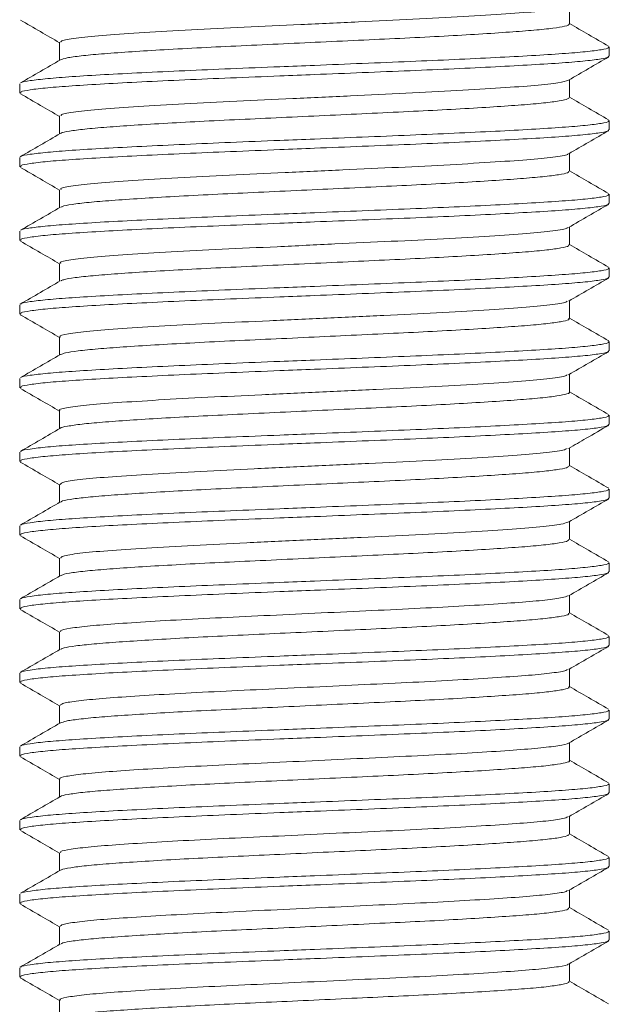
# Model space of a CAD drawing. Header units: millimetres. Extents: x 0 to 210, y 0 to 297.
# Tile 6 of 18: x 68 to 76, y 214 to 227. Entities that reach past the tile are written whole.
import ezdxf

# ---------------------------------------------------------------- set-up
doc = ezdxf.new("R2010")
doc.units = ezdxf.units.MM

msp = doc.modelspace()

# ---------------------------------------------------------------- linework, layer by layer
at = {"color": 7, "linetype": 'Continuous', "lineweight": 15}
for p, q in [((75.582, 226.983), (75.582, 227.227)), ((68.664, 226.733), (68.664, 226.489)), ((76.123, 226.545), (76.123, 226.67)), ((68.123, 226.17), (68.123, 226.045)), ((75.582, 225.983), (75.582, 226.227)), ((68.664, 225.733), (68.664, 225.489)), ((76.123, 225.545), (76.123, 225.67)), ((75.582, 224.983), (75.582, 225.227)), ((68.123, 225.17), (68.123, 225.045)), ((68.664, 224.733), (68.664, 224.489)), ((76.123, 224.545), (76.123, 224.67)), ((68.123, 224.17), (68.123, 224.045)), ((75.582, 223.983), (75.582, 224.227)), ((68.664, 223.733), (68.664, 223.489)), ((76.123, 223.545), (76.123, 223.67)), ((75.582, 222.983), (75.582, 223.227)), ((68.123, 223.17), (68.123, 223.045)), ((68.664, 222.733), (68.664, 222.489)), ((76.123, 222.545), (76.123, 222.67)), ((68.123, 222.17), (68.123, 222.045)), ((75.582, 221.983), (75.582, 222.227)), ((68.664, 221.733), (68.664, 221.489)), ((76.123, 221.545), (76.123, 221.67)), ((75.582, 220.983), (75.582, 221.227)), ((68.123, 221.17), (68.123, 221.045)), ((68.664, 220.733), (68.664, 220.489)), ((76.123, 220.545), (76.123, 220.67)), ((68.123, 220.17), (68.123, 220.045)), ((75.582, 219.983), (75.582, 220.227)), ((68.664, 219.733), (68.664, 219.489)), ((76.123, 219.545), (76.123, 219.67)), ((75.582, 218.983), (75.582, 219.227)), ((68.123, 219.17), (68.123, 219.045)), ((68.664, 218.733), (68.664, 218.489)), ((76.123, 218.545), (76.123, 218.67)), ((68.123, 218.17), (68.123, 218.045)), ((75.582, 217.983), (75.582, 218.227)), ((68.664, 217.733), (68.664, 217.489)), ((76.123, 217.545), (76.123, 217.67)), ((75.582, 216.983), (75.582, 217.227)), ((68.123, 217.17), (68.123, 217.045)), ((68.664, 216.733), (68.664, 216.489)), ((76.123, 216.545), (76.123, 216.67)), ((68.123, 216.17), (68.123, 216.045)), ((75.582, 215.983), (75.582, 216.227)), ((68.664, 215.733), (68.664, 215.489)), ((76.123, 215.545), (76.123, 215.67)), ((75.582, 214.983), (75.582, 215.227)), ((68.123, 215.17), (68.123, 215.045)), ((68.664, 214.733), (68.664, 214.489)), ((76.123, 214.545), (76.123, 214.67)), ((68.123, 214.17), (68.123, 214.045)), ((75.582, 213.983), (75.582, 214.227)), ((68.664, 213.733), (68.664, 213.489))]:
    msp.add_line(p, q, dxfattribs=at)
for points, knots in [([(75.562, 227.221), (75.536, 227.211), (75.481, 227.188), (75.186, 227.153), (74.74, 227.119), (74.157, 227.082), (73.473, 227.046), (72.719, 227.011), (71.936, 226.974), (71.162, 226.938), (70.436, 226.903), (69.797, 226.866), (69.273, 226.831), (68.9, 226.795), (68.688, 226.762), (68.683, 226.741), (68.681, 226.733)], [0, 0, 0, 0, 0.064018, 0.13797, 0.210854, 0.284683, 0.358465, 0.431367, 0.505345, 0.578873, 0.651945, 0.725986, 0.799185, 0.872571, 0.946588, 1, 1, 1, 1]), ([(68.132, 227.035), (68.222, 226.983), (68.4, 226.88), (68.577, 226.777), (68.664, 226.727)], [0, 0, 0, 0, 0.510114, 1, 1, 1, 1]), ([(75.575, 226.983), (75.577, 226.982), (75.593, 226.972), (75.527, 226.952), (75.372, 226.925), (75.117, 226.898), (74.777, 226.872), (74.364, 226.845), (73.884, 226.817), (73.358, 226.79), (72.791, 226.764), (72.212, 226.737), (71.624, 226.71), (71.055, 226.683), (70.512, 226.657), (70.02, 226.629), (69.583, 226.602), (69.222, 226.576), (68.942, 226.549), (68.749, 226.522), (68.7, 226.504), (68.677, 226.496)], [0, 0, 0, 0, 0.008152, 0.06412, 0.118507, 0.174471, 0.228861, 0.284829, 0.339216, 0.39518, 0.449569, 0.505536, 0.559923, 0.615887, 0.670274, 0.726238, 0.780625, 0.836589, 0.890977, 0.946941, 1, 1, 1, 1]), ([(76.113, 226.681), (76.022, 226.734), (75.845, 226.836), (75.668, 226.939), (75.582, 226.989)], [0, 0, 0, 0, 0.51067, 1, 1, 1, 1]), ([(68.142, 226.182), (68.142, 226.183), (68.143, 226.194), (68.257, 226.213), (68.483, 226.241), (68.825, 226.267), (69.256, 226.294), (69.772, 226.321), (70.35, 226.348), (70.985, 226.375), (71.582, 226.399), (72.183, 226.423), (72.78, 226.447), (73.42, 226.473), (74.031, 226.499), (74.588, 226.526), (75.085, 226.553), (75.497, 226.579), (75.819, 226.606), (76.025, 226.633), (76.124, 226.655), (76.112, 226.667), (76.109, 226.67)], [0, 0, 0, 0, 0.010171, 0.064372, 0.120144, 0.174347, 0.230122, 0.284323, 0.340095, 0.394298, 0.450074, 0.488353, 0.54142, 0.595959, 0.649026, 0.703565, 0.757766, 0.813539, 0.86774, 0.923512, 0.977715, 1, 1, 1, 1]), ([(68.137, 226.045), (68.135, 226.051), (68.132, 226.065), (68.253, 226.088), (68.484, 226.116), (68.825, 226.142), (69.256, 226.169), (69.772, 226.196), (70.35, 226.223), (70.985, 226.25), (71.582, 226.274), (72.183, 226.298), (72.78, 226.322), (73.42, 226.348), (74.031, 226.374), (74.588, 226.401), (75.085, 226.428), (75.497, 226.454), (75.819, 226.481), (76.025, 226.508), (76.124, 226.53), (76.112, 226.542), (76.109, 226.545)], [0, 0, 0, 0, 0.032726, 0.085691, 0.140193, 0.193161, 0.247665, 0.30063, 0.355132, 0.4081, 0.462604, 0.500011, 0.551869, 0.605165, 0.657023, 0.71032, 0.763286, 0.817788, 0.870753, 0.925255, 0.978222, 1, 1, 1, 1]), ([(75.57, 226.22), (75.66, 226.272), (75.841, 226.377), (76.022, 226.482), (76.112, 226.534)], [0, 0, 0, 0, 0.499928, 1, 1, 1, 1]), ([(68.676, 226.496), (68.585, 226.443), (68.404, 226.339), (68.223, 226.234), (68.133, 226.182)], [0, 0, 0, 0, 0.499928, 1, 1, 1, 1]), ([(75.568, 226.22), (75.532, 226.208), (75.459, 226.185), (75.134, 226.148), (74.668, 226.114), (74.07, 226.077), (73.373, 226.041), (72.613, 226.006), (71.829, 225.969), (71.059, 225.934), (70.343, 225.898), (69.718, 225.861), (69.212, 225.826), (68.862, 225.79), (68.676, 225.758), (68.683, 225.74), (68.685, 225.733)], [0, 0, 0, 0, 0.072011, 0.146034, 0.21908, 0.293183, 0.366982, 0.440143, 0.51434, 0.587831, 0.66126, 0.735465, 0.808662, 0.882413, 0.956539, 1, 1, 1, 1]), ([(68.133, 226.035), (68.223, 225.982), (68.4, 225.88), (68.577, 225.777), (68.664, 225.727)], [0, 0, 0, 0, 0.510466, 1, 1, 1, 1]), ([(75.579, 225.983), (75.572, 225.975), (75.556, 225.958), (75.412, 225.931), (75.177, 225.903), (74.856, 225.877), (74.455, 225.85), (73.991, 225.823), (73.469, 225.796), (72.914, 225.77), (72.331, 225.743), (71.748, 225.715), (71.17, 225.688), (70.624, 225.663), (70.117, 225.635), (69.67, 225.608), (69.29, 225.581), (68.992, 225.555), (68.788, 225.527), (68.686, 225.507), (68.682, 225.497), (68.682, 225.495)], [0, 0, 0, 0, 0.0518, 0.107641, 0.161907, 0.217746, 0.272013, 0.327853, 0.38212, 0.437961, 0.492228, 0.548067, 0.602336, 0.658179, 0.712445, 0.768285, 0.822554, 0.878398, 0.932664, 0.988503, 1, 1, 1, 1]), ([(76.114, 225.681), (76.023, 225.733), (75.846, 225.836), (75.668, 225.939), (75.582, 225.989)], [0, 0, 0, 0, 0.510119, 1, 1, 1, 1]), ([(68.141, 225.181), (68.141, 225.183), (68.142, 225.193), (68.256, 225.213), (68.483, 225.241), (68.825, 225.267), (69.256, 225.294), (69.772, 225.321), (70.35, 225.348), (70.985, 225.375), (71.582, 225.399), (72.183, 225.423), (72.78, 225.447), (73.42, 225.473), (74.031, 225.499), (74.588, 225.526), (75.085, 225.553), (75.497, 225.579), (75.819, 225.606), (76.025, 225.633), (76.124, 225.655), (76.112, 225.667), (76.109, 225.67)], [0, 0, 0, 0, 0.01251, 0.066583, 0.122223, 0.176298, 0.231942, 0.286014, 0.341654, 0.39573, 0.451373, 0.489562, 0.542504, 0.596914, 0.649855, 0.704266, 0.758338, 0.813979, 0.868052, 0.923693, 0.977767, 1, 1, 1, 1]), ([(68.674, 225.495), (68.583, 225.442), (68.402, 225.338), (68.222, 225.233), (68.131, 225.18)], [0, 0, 0, 0, 0.4999242, 1, 1, 1, 1]), ([(68.137, 225.045), (68.135, 225.051), (68.132, 225.065), (68.253, 225.088), (68.484, 225.116), (68.825, 225.142), (69.256, 225.169), (69.772, 225.196), (70.35, 225.223), (70.985, 225.25), (71.582, 225.274), (72.183, 225.298), (72.78, 225.322), (73.42, 225.348), (74.031, 225.374), (74.588, 225.401), (75.085, 225.428), (75.497, 225.454), (75.819, 225.481), (76.025, 225.508), (76.124, 225.53), (76.112, 225.542), (76.109, 225.545)], [0, 0, 0, 0, 0.0327256, 0.0856913, 0.1401928, 0.1931607, 0.2476649, 0.3006304, 0.3551318, 0.4081, 0.4626045, 0.5000113, 0.5518691, 0.6051654, 0.6570233, 0.7103197, 0.7632856, 0.8177876, 0.8707534, 0.9252552, 0.9782223, 1, 1, 1, 1]), ([(75.572, 225.221), (75.662, 225.274), (75.843, 225.378), (76.024, 225.483), (76.115, 225.536)], [0, 0, 0, 0, 0.499927, 1, 1, 1, 1]), ([(75.561, 225.221), (75.562, 225.22), (75.567, 225.206), (75.409, 225.18), (75.084, 225.144), (74.592, 225.109), (73.98, 225.072), (73.273, 225.036), (72.507, 225.001), (71.723, 224.964), (70.958, 224.929), (70.252, 224.893), (69.642, 224.856), (69.154, 224.822), (68.827, 224.785), (68.666, 224.755), (68.681, 224.738), (68.685, 224.733)], [0, 0, 0, 0, 0.01034, 0.084227, 0.157958, 0.230901, 0.304914, 0.378367, 0.451522, 0.525574, 0.598702, 0.672186, 0.74619, 0.819121, 0.892874, 0.966744, 1, 1, 1, 1]), ([(68.132, 225.035), (68.222, 224.983), (68.4, 224.88), (68.577, 224.777), (68.664, 224.727)], [0, 0, 0, 0, 0.509809, 1, 1, 1, 1]), ([(75.572, 224.983), (75.57, 224.976), (75.567, 224.961), (75.447, 224.936), (75.235, 224.909), (74.928, 224.883), (74.546, 224.856), (74.091, 224.829), (73.584, 224.801), (73.03, 224.775), (72.456, 224.749), (71.868, 224.721), (71.291, 224.694), (70.734, 224.668), (70.22, 224.641), (69.756, 224.613), (69.364, 224.587), (69.046, 224.561), (68.824, 224.533), (68.702, 224.511), (68.691, 224.499), (68.688, 224.496)], [0, 0, 0, 0, 0.041172, 0.095576, 0.151559, 0.205967, 0.261953, 0.316358, 0.37234, 0.426748, 0.482734, 0.537139, 0.593121, 0.647529, 0.703514, 0.757919, 0.813901, 0.868307, 0.924291, 0.978696, 1, 1, 1, 1]), ([(76.114, 224.681), (76.023, 224.733), (75.846, 224.836), (75.669, 224.939), (75.582, 224.989)], [0, 0, 0, 0, 0.509629, 1, 1, 1, 1]), ([(68.142, 224.182), (68.142, 224.183), (68.144, 224.194), (68.257, 224.213), (68.483, 224.241), (68.825, 224.267), (69.256, 224.294), (69.772, 224.321), (70.35, 224.348), (70.985, 224.375), (71.582, 224.399), (72.183, 224.423), (72.78, 224.447), (73.42, 224.473), (74.031, 224.499), (74.588, 224.526), (75.085, 224.553), (75.497, 224.579), (75.819, 224.606), (76.025, 224.633), (76.124, 224.655), (76.112, 224.667), (76.109, 224.67)], [0, 0, 0, 0, 0.009847, 0.064066, 0.119856, 0.174077, 0.22987, 0.284089, 0.339879, 0.3941, 0.449894, 0.488185, 0.54127, 0.595827, 0.648911, 0.703468, 0.757687, 0.813478, 0.867696, 0.923487, 0.977707, 1, 1, 1, 1]), ([(68.137, 224.045), (68.135, 224.051), (68.132, 224.065), (68.253, 224.088), (68.484, 224.116), (68.825, 224.142), (69.256, 224.169), (69.772, 224.196), (70.35, 224.223), (70.985, 224.25), (71.582, 224.274), (72.183, 224.298), (72.78, 224.322), (73.42, 224.348), (74.031, 224.374), (74.588, 224.401), (75.085, 224.428), (75.497, 224.454), (75.819, 224.481), (76.025, 224.508), (76.124, 224.53), (76.112, 224.542), (76.109, 224.545)], [0, 0, 0, 0, 0.032726, 0.085691, 0.140193, 0.193161, 0.247665, 0.30063, 0.355132, 0.4081, 0.462604, 0.500011, 0.551869, 0.605165, 0.657023, 0.71032, 0.763286, 0.817788, 0.870753, 0.925255, 0.978222, 1, 1, 1, 1]), ([(75.57, 224.22), (75.661, 224.273), (75.842, 224.378), (76.023, 224.482), (76.113, 224.535)], [0, 0, 0, 0, 0.499927, 1, 1, 1, 1]), ([(68.676, 224.496), (68.586, 224.444), (68.405, 224.339), (68.224, 224.234), (68.133, 224.182)], [0, 0, 0, 0, 0.499931, 1, 1, 1, 1]), ([(75.554, 224.22), (75.554, 224.217), (75.552, 224.203), (75.375, 224.175), (75.025, 224.139), (74.515, 224.104), (73.889, 224.067), (73.171, 224.032), (72.401, 223.996), (71.617, 223.959), (70.858, 223.924), (70.162, 223.888), (69.568, 223.851), (69.099, 223.817), (68.796, 223.78), (68.656, 223.752), (68.678, 223.737), (68.683, 223.733)], [0, 0, 0, 0, 0.018553, 0.092672, 0.166375, 0.239575, 0.313764, 0.387141, 0.460646, 0.53482, 0.607944, 0.681748, 0.755819, 0.828842, 0.902863, 0.976744, 1, 1, 1, 1]), ([(68.133, 224.034), (68.224, 223.982), (68.401, 223.879), (68.578, 223.777), (68.664, 223.727)], [0, 0, 0, 0, 0.511191, 1, 1, 1, 1]), ([(75.57, 223.983), (75.572, 223.978), (75.578, 223.965), (75.481, 223.942), (75.287, 223.915), (75, 223.888), (74.63, 223.862), (74.193, 223.835), (73.692, 223.807), (73.151, 223.781), (72.575, 223.754), (71.993, 223.727), (71.408, 223.699), (70.849, 223.674), (70.322, 223.647), (69.85, 223.619), (69.439, 223.592), (69.107, 223.566), (68.861, 223.539), (68.716, 223.515), (68.694, 223.5), (68.685, 223.495)], [0, 0, 0, 0, 0.02871, 0.084582, 0.138877, 0.194747, 0.249043, 0.304914, 0.359209, 0.415078, 0.469374, 0.525243, 0.579539, 0.635409, 0.689704, 0.745573, 0.799871, 0.855743, 0.910038, 0.965907, 1, 1, 1, 1]), ([(76.113, 223.681), (76.023, 223.734), (75.846, 223.836), (75.668, 223.939), (75.582, 223.989)], [0, 0, 0, 0, 0.5103795, 1, 1, 1, 1]), ([(68.141, 223.181), (68.142, 223.183), (68.142, 223.193), (68.256, 223.213), (68.483, 223.241), (68.825, 223.267), (69.256, 223.294), (69.772, 223.321), (70.35, 223.348), (70.985, 223.375), (71.582, 223.399), (72.183, 223.423), (72.78, 223.447), (73.42, 223.473), (74.031, 223.499), (74.588, 223.526), (75.085, 223.553), (75.497, 223.579), (75.819, 223.606), (76.025, 223.633), (76.124, 223.655), (76.112, 223.667), (76.109, 223.67)], [0, 0, 0, 0, 0.012061, 0.066159, 0.121824, 0.175924, 0.231593, 0.28569, 0.341355, 0.395455, 0.451124, 0.48933, 0.542296, 0.59673, 0.649696, 0.704131, 0.758229, 0.813895, 0.867992, 0.923658, 0.977757, 1, 1, 1, 1]), ([(68.674, 223.495), (68.584, 223.443), (68.403, 223.338), (68.222, 223.233), (68.131, 223.181)], [0, 0, 0, 0, 0.499922, 1, 1, 1, 1]), ([(68.137, 223.045), (68.135, 223.051), (68.132, 223.065), (68.253, 223.088), (68.484, 223.116), (68.825, 223.142), (69.256, 223.169), (69.772, 223.196), (70.35, 223.223), (70.985, 223.25), (71.582, 223.274), (72.183, 223.298), (72.78, 223.322), (73.42, 223.348), (74.031, 223.374), (74.588, 223.401), (75.085, 223.428), (75.497, 223.454), (75.819, 223.481), (76.025, 223.508), (76.124, 223.53), (76.112, 223.542), (76.109, 223.545)], [0, 0, 0, 0, 0.032726, 0.085691, 0.140193, 0.193161, 0.247665, 0.30063, 0.355132, 0.4081, 0.462604, 0.500011, 0.551869, 0.605165, 0.657023, 0.71032, 0.763286, 0.817788, 0.870753, 0.925255, 0.978222, 1, 1, 1, 1]), ([(75.572, 223.221), (75.662, 223.274), (75.843, 223.378), (76.024, 223.483), (76.114, 223.535)], [0, 0, 0, 0, 0.499933, 1, 1, 1, 1]), ([(75.551, 223.221), (75.548, 223.216), (75.538, 223.2), (75.337, 223.17), (74.964, 223.134), (74.437, 223.099), (73.796, 223.062), (73.069, 223.027), (72.294, 222.991), (71.511, 222.954), (70.758, 222.92), (70.075, 222.883), (69.496, 222.847), (69.046, 222.812), (68.768, 222.775), (68.646, 222.749), (68.673, 222.735), (68.677, 222.733)], [0, 0, 0, 0, 0.03006, 0.104127, 0.177525, 0.250799, 0.324881, 0.397975, 0.471575, 0.545586, 0.618524, 0.69237, 0.766223, 0.839158, 0.913165, 0.986776, 1, 1, 1, 1]), ([(68.131, 223.035), (68.222, 222.983), (68.399, 222.88), (68.577, 222.777), (68.664, 222.727)], [0, 0, 0, 0, 0.509364, 1, 1, 1, 1]), ([(75.571, 222.983), (75.574, 222.98), (75.586, 222.969), (75.508, 222.948), (75.337, 222.92), (75.066, 222.893), (74.716, 222.868), (74.288, 222.84), (73.802, 222.813), (73.265, 222.786), (72.699, 222.76), (72.113, 222.732), (71.531, 222.705), (70.962, 222.679), (70.43, 222.652), (69.942, 222.625), (69.52, 222.598), (69.168, 222.572), (68.906, 222.545), (68.734, 222.519), (68.699, 222.503), (68.683, 222.496)], [0, 0, 0, 0, 0.017833, 0.072219, 0.128182, 0.18257, 0.238535, 0.292921, 0.348884, 0.403273, 0.459239, 0.513625, 0.569587, 0.623977, 0.679943, 0.734329, 0.790292, 0.84468, 0.900647, 0.955033, 1, 1, 1, 1]), ([(76.115, 222.68), (76.024, 222.733), (75.846, 222.836), (75.669, 222.939), (75.582, 222.989)], [0, 0, 0, 0, 0.509153, 1, 1, 1, 1]), ([(68.142, 222.182), (68.142, 222.183), (68.143, 222.194), (68.257, 222.213), (68.483, 222.241), (68.825, 222.267), (69.256, 222.294), (69.772, 222.321), (70.35, 222.348), (70.985, 222.375), (71.582, 222.399), (72.183, 222.423), (72.78, 222.447), (73.42, 222.473), (74.031, 222.499), (74.588, 222.526), (75.085, 222.553), (75.497, 222.579), (75.819, 222.606), (76.025, 222.633), (76.124, 222.655), (76.112, 222.667), (76.109, 222.67)], [0, 0, 0, 0, 0.010242, 0.064439, 0.120207, 0.174406, 0.230177, 0.284374, 0.340142, 0.394342, 0.450113, 0.488389, 0.541453, 0.595988, 0.649051, 0.703586, 0.757783, 0.813552, 0.867749, 0.923518, 0.977716, 1, 1, 1, 1]), ([(68.137, 222.045), (68.135, 222.051), (68.132, 222.065), (68.253, 222.088), (68.484, 222.116), (68.825, 222.142), (69.256, 222.169), (69.772, 222.196), (70.35, 222.223), (70.985, 222.25), (71.582, 222.274), (72.183, 222.298), (72.78, 222.322), (73.42, 222.348), (74.031, 222.374), (74.588, 222.401), (75.085, 222.428), (75.497, 222.454), (75.819, 222.481), (76.025, 222.508), (76.124, 222.53), (76.112, 222.542), (76.109, 222.545)], [0, 0, 0, 0, 0.032726, 0.085691, 0.140193, 0.193161, 0.247665, 0.30063, 0.355132, 0.4081, 0.462604, 0.500011, 0.551869, 0.605165, 0.657023, 0.71032, 0.763286, 0.817788, 0.870753, 0.925255, 0.978222, 1, 1, 1, 1]), ([(75.571, 222.221), (75.661, 222.273), (75.842, 222.378), (76.023, 222.483), (76.114, 222.535)], [0, 0, 0, 0, 0.499928, 1, 1, 1, 1]), ([(68.676, 222.496), (68.585, 222.443), (68.404, 222.339), (68.223, 222.234), (68.133, 222.182)], [0, 0, 0, 0, 0.499935, 1, 1, 1, 1]), ([(75.549, 222.221), (75.542, 222.214), (75.521, 222.196), (75.296, 222.165), (74.9, 222.13), (74.356, 222.094), (73.701, 222.057), (72.965, 222.022), (72.187, 221.986), (71.406, 221.949), (70.66, 221.915), (69.989, 221.878), (69.427, 221.842), (68.996, 221.807), (68.744, 221.77), (68.638, 221.746), (68.667, 221.734), (68.668, 221.733)], [0, 0, 0, 0, 0.03924, 0.113396, 0.186653, 0.260211, 0.334328, 0.407373, 0.481209, 0.555199, 0.628185, 0.702213, 0.775991, 0.849072, 0.923206, 0.996688, 1, 1, 1, 1]), ([(68.133, 222.034), (68.224, 221.982), (68.401, 221.879), (68.578, 221.777), (68.664, 221.727)], [0, 0, 0, 0, 0.511215, 1, 1, 1, 1]), ([(76.113, 221.682), (76.022, 221.734), (75.845, 221.836), (75.668, 221.939), (75.582, 221.989)], [0, 0, 0, 0, 0.510957, 1, 1, 1, 1]), ([(75.577, 221.983), (75.579, 221.982), (75.594, 221.972), (75.531, 221.954), (75.381, 221.926), (75.13, 221.899), (74.794, 221.873), (74.384, 221.846), (73.906, 221.818), (73.382, 221.792), (72.817, 221.766), (72.238, 221.738), (71.65, 221.711), (71.08, 221.684), (70.536, 221.658), (70.041, 221.631), (69.601, 221.603), (69.237, 221.577), (68.949, 221.55), (68.766, 221.523), (68.676, 221.505), (68.677, 221.496), (68.677, 221.495)], [0, 0, 0, 0, 0.00545, 0.061374, 0.115718, 0.171638, 0.225986, 0.28191, 0.336254, 0.392174, 0.446521, 0.502444, 0.556788, 0.612709, 0.667053, 0.722974, 0.777319, 0.833239, 0.887584, 0.943504, 0.99785, 1, 1, 1, 1]), ([(68.141, 221.181), (68.142, 221.183), (68.143, 221.193), (68.256, 221.213), (68.483, 221.241), (68.825, 221.267), (69.256, 221.294), (69.772, 221.321), (70.35, 221.348), (70.985, 221.375), (71.582, 221.399), (72.183, 221.423), (72.78, 221.447), (73.42, 221.473), (74.031, 221.499), (74.588, 221.526), (75.085, 221.553), (75.497, 221.579), (75.819, 221.606), (76.025, 221.633), (76.124, 221.655), (76.112, 221.667), (76.109, 221.67)], [0, 0, 0, 0, 0.011478, 0.065607, 0.121306, 0.175438, 0.231139, 0.285268, 0.340966, 0.395098, 0.4508, 0.489028, 0.542025, 0.596492, 0.649489, 0.703957, 0.758086, 0.813785, 0.867914, 0.923613, 0.977744, 1, 1, 1, 1]), ([(68.675, 221.495), (68.584, 221.443), (68.403, 221.338), (68.222, 221.233), (68.132, 221.181)], [0, 0, 0, 0, 0.499923, 1, 1, 1, 1]), ([(68.137, 221.045), (68.135, 221.051), (68.132, 221.065), (68.253, 221.088), (68.484, 221.116), (68.825, 221.142), (69.256, 221.169), (69.772, 221.196), (70.35, 221.223), (70.985, 221.25), (71.582, 221.274), (72.183, 221.298), (72.78, 221.322), (73.42, 221.348), (74.031, 221.374), (74.588, 221.401), (75.085, 221.428), (75.497, 221.454), (75.819, 221.481), (76.025, 221.508), (76.124, 221.53), (76.112, 221.542), (76.109, 221.545)], [0, 0, 0, 0, 0.032726, 0.085691, 0.140193, 0.193161, 0.247665, 0.30063, 0.355132, 0.4081, 0.462604, 0.500011, 0.551869, 0.605165, 0.657023, 0.71032, 0.763286, 0.817788, 0.870753, 0.925255, 0.978222, 1, 1, 1, 1]), ([(75.571, 221.221), (75.65, 221.266), (75.831, 221.371), (76.011, 221.476), (76.113, 221.535)], [0, 0, 0, 0, 0.437517, 1, 1, 1, 1]), ([(75.552, 221.221), (75.538, 221.213), (75.504, 221.193), (75.251, 221.16), (74.834, 221.125), (74.273, 221.089), (73.605, 221.052), (72.861, 221.018), (72.08, 220.981), (71.301, 220.945), (70.564, 220.91), (69.906, 220.873), (69.359, 220.837), (68.956, 220.802), (68.706, 220.766), (68.682, 220.744), (68.671, 220.733)], [0, 0, 0, 0, 0.049187, 0.123331, 0.196438, 0.270185, 0.344234, 0.417227, 0.491198, 0.565066, 0.638098, 0.712206, 0.785807, 0.859031, 0.93319, 1, 1, 1, 1]), ([(68.131, 221.036), (68.221, 220.983), (68.399, 220.88), (68.577, 220.777), (68.664, 220.727)], [0, 0, 0, 0, 0.50912, 1, 1, 1, 1]), ([(75.577, 220.983), (75.571, 220.975), (75.559, 220.958), (75.42, 220.932), (75.189, 220.904), (74.872, 220.878), (74.474, 220.852), (74.013, 220.824), (73.493, 220.797), (72.94, 220.771), (72.358, 220.744), (71.774, 220.717), (71.196, 220.69), (70.648, 220.664), (70.138, 220.636), (69.689, 220.609), (69.305, 220.582), (69.003, 220.556), (68.795, 220.529), (68.689, 220.508), (68.684, 220.497), (68.683, 220.495)], [0, 0, 0, 0, 0.0491212, 0.1050184, 0.1593394, 0.2152357, 0.269557, 0.3254536, 0.3797759, 0.4356735, 0.4899948, 0.5458911, 0.6002149, 0.6561143, 0.7104352, 0.7663313, 0.8206558, 0.876556, 0.9308769, 0.9867728, 1, 1, 1, 1]), ([(76.115, 220.68), (76.024, 220.733), (75.846, 220.836), (75.669, 220.939), (75.582, 220.989)], [0, 0, 0, 0, 0.509181, 1, 1, 1, 1]), ([(68.141, 220.181), (68.142, 220.183), (68.143, 220.193), (68.256, 220.213), (68.483, 220.241), (68.825, 220.267), (69.256, 220.294), (69.772, 220.321), (70.35, 220.348), (70.985, 220.375), (71.582, 220.399), (72.183, 220.423), (72.78, 220.447), (73.42, 220.473), (74.031, 220.499), (74.588, 220.526), (75.085, 220.553), (75.497, 220.579), (75.819, 220.606), (76.025, 220.633), (76.124, 220.655), (76.112, 220.667), (76.109, 220.67)], [0, 0, 0, 0, 0.011472, 0.065602, 0.121301, 0.175433, 0.231134, 0.285264, 0.340962, 0.395095, 0.450797, 0.489025, 0.542023, 0.59649, 0.649487, 0.703955, 0.758084, 0.813784, 0.867914, 0.923613, 0.977744, 1, 1, 1, 1]), ([(68.137, 220.045), (68.135, 220.051), (68.132, 220.065), (68.253, 220.088), (68.484, 220.116), (68.825, 220.142), (69.256, 220.169), (69.772, 220.196), (70.35, 220.223), (70.985, 220.25), (71.582, 220.274), (72.183, 220.298), (72.78, 220.322), (73.42, 220.348), (74.031, 220.374), (74.588, 220.401), (75.085, 220.428), (75.497, 220.454), (75.819, 220.481), (76.025, 220.508), (76.124, 220.53), (76.112, 220.542), (76.109, 220.545)], [0, 0, 0, 0, 0.032726, 0.085691, 0.140193, 0.193161, 0.247665, 0.30063, 0.355132, 0.4081, 0.462604, 0.500011, 0.551869, 0.605165, 0.657023, 0.71032, 0.763286, 0.817788, 0.870753, 0.925255, 0.978222, 1, 1, 1, 1]), ([(75.571, 220.221), (75.662, 220.273), (75.842, 220.378), (76.023, 220.483), (76.114, 220.535)], [0, 0, 0, 0, 0.499922, 1, 1, 1, 1]), ([(68.674, 220.495), (68.584, 220.443), (68.403, 220.338), (68.222, 220.233), (68.132, 220.181)], [0, 0, 0, 0, 0.499937, 1, 1, 1, 1]), ([(75.558, 220.221), (75.536, 220.211), (75.486, 220.19), (75.204, 220.155), (74.765, 220.12), (74.188, 220.084), (73.507, 220.047), (72.756, 220.013), (71.973, 219.976), (71.198, 219.94), (70.469, 219.905), (69.825, 219.868), (69.295, 219.833), (68.914, 219.797), (68.693, 219.763), (68.683, 219.742), (68.679, 219.733)], [0, 0, 0, 0, 0.0597372, 0.1337902, 0.2067668, 0.2806259, 0.3545289, 0.4274889, 0.5015167, 0.5751842, 0.6482806, 0.7223908, 0.7957394, 0.869124, 0.9432298, 1, 1, 1, 1]), ([(68.133, 220.035), (68.223, 219.982), (68.4, 219.88), (68.577, 219.777), (68.664, 219.727)], [0, 0, 0, 0, 0.510701, 1, 1, 1, 1]), ([(75.571, 219.983), (75.57, 219.977), (75.57, 219.962), (75.455, 219.938), (75.247, 219.91), (74.944, 219.884), (74.565, 219.857), (74.112, 219.83), (73.607, 219.803), (73.056, 219.777), (72.482, 219.75), (71.894, 219.722), (71.317, 219.695), (70.758, 219.669), (70.242, 219.642), (69.776, 219.615), (69.38, 219.588), (69.058, 219.562), (68.832, 219.535), (68.705, 219.512), (68.692, 219.499), (68.687, 219.495)], [0, 0, 0, 0, 0.038454, 0.092808, 0.148738, 0.203096, 0.259031, 0.313385, 0.369315, 0.423673, 0.479607, 0.533962, 0.589892, 0.644249, 0.700183, 0.754537, 0.810468, 0.864824, 0.920756, 0.97511, 1, 1, 1, 1]), ([(76.112, 219.682), (76.022, 219.734), (75.845, 219.836), (75.668, 219.939), (75.582, 219.989)], [0, 0, 0, 0, 0.511282, 1, 1, 1, 1]), ([(68.142, 219.181), (68.142, 219.183), (68.143, 219.193), (68.257, 219.213), (68.483, 219.241), (68.825, 219.267), (69.256, 219.294), (69.772, 219.321), (70.35, 219.348), (70.985, 219.375), (71.582, 219.399), (72.183, 219.423), (72.78, 219.447), (73.42, 219.473), (74.031, 219.499), (74.588, 219.526), (75.085, 219.553), (75.497, 219.579), (75.819, 219.606), (76.025, 219.633), (76.124, 219.655), (76.112, 219.667), (76.109, 219.67)], [0, 0, 0, 0, 0.011366, 0.065501, 0.121206, 0.175344, 0.231051, 0.285186, 0.340891, 0.395029, 0.450737, 0.48897, 0.541973, 0.596446, 0.649449, 0.703923, 0.758058, 0.813764, 0.867899, 0.923605, 0.977741, 1, 1, 1, 1]), ([(68.675, 219.495), (68.585, 219.443), (68.403, 219.338), (68.222, 219.233), (68.132, 219.181)], [0, 0, 0, 0, 0.499912, 1, 1, 1, 1]), ([(68.137, 219.045), (68.135, 219.051), (68.132, 219.065), (68.253, 219.088), (68.484, 219.116), (68.825, 219.142), (69.256, 219.169), (69.772, 219.196), (70.35, 219.223), (70.985, 219.25), (71.582, 219.274), (72.183, 219.298), (72.78, 219.322), (73.42, 219.348), (74.031, 219.374), (74.588, 219.401), (75.085, 219.428), (75.497, 219.454), (75.819, 219.481), (76.025, 219.508), (76.124, 219.53), (76.112, 219.542), (76.109, 219.545)], [0, 0, 0, 0, 0.032726, 0.085691, 0.140193, 0.193161, 0.247665, 0.30063, 0.355132, 0.4081, 0.462604, 0.500011, 0.551869, 0.605165, 0.657023, 0.71032, 0.763286, 0.817788, 0.870753, 0.925255, 0.978222, 1, 1, 1, 1]), ([(75.57, 219.22), (75.66, 219.272), (75.841, 219.377), (76.022, 219.482), (76.112, 219.534)], [0, 0, 0, 0, 0.4999332, 1, 1, 1, 1]), ([(75.559, 219.22), (75.54, 219.212), (75.497, 219.193), (75.268, 219.162), (74.912, 219.131), (74.44, 219.099), (73.876, 219.067), (73.242, 219.035), (72.563, 219.004), (71.866, 218.971), (71.18, 218.939), (70.532, 218.908), (69.947, 218.875), (69.45, 218.843), (69.058, 218.812), (68.795, 218.78), (68.666, 218.753), (68.677, 218.738), (68.681, 218.733)], [0, 0, 0, 0, 0.051932, 0.117916, 0.183065, 0.248399, 0.314396, 0.379725, 0.444879, 0.510864, 0.576359, 0.641374, 0.707323, 0.772961, 0.837888, 0.903776, 0.969534, 1, 1, 1, 1]), ([(68.131, 219.035), (68.222, 218.983), (68.399, 218.88), (68.577, 218.777), (68.664, 218.727)], [0, 0, 0, 0, 0.509274, 1, 1, 1, 1]), ([(75.57, 218.983), (75.572, 218.979), (75.58, 218.966), (75.487, 218.943), (75.298, 218.916), (75.015, 218.889), (74.649, 218.863), (74.214, 218.836), (73.715, 218.808), (73.176, 218.782), (72.601, 218.755), (72.019, 218.728), (71.434, 218.701), (70.874, 218.675), (70.344, 218.648), (69.87, 218.62), (69.456, 218.593), (69.12, 218.567), (68.87, 218.54), (68.719, 218.516), (68.694, 218.501), (68.684, 218.495)], [0, 0, 0, 0, 0.026104, 0.081953, 0.136226, 0.192072, 0.246345, 0.302193, 0.356465, 0.412312, 0.466584, 0.52243, 0.576702, 0.632548, 0.686821, 0.742667, 0.796941, 0.852789, 0.907061, 0.962907, 1, 1, 1, 1]), ([(76.114, 218.681), (76.024, 218.733), (75.846, 218.836), (75.669, 218.939), (75.582, 218.989)], [0, 0, 0, 0, 0.5095301, 1, 1, 1, 1]), ([(68.141, 218.181), (68.141, 218.183), (68.142, 218.193), (68.256, 218.213), (68.483, 218.241), (68.825, 218.267), (69.256, 218.294), (69.772, 218.321), (70.35, 218.348), (70.985, 218.375), (71.582, 218.399), (72.183, 218.423), (72.78, 218.447), (73.42, 218.473), (74.031, 218.499), (74.588, 218.526), (75.085, 218.553), (75.497, 218.579), (75.819, 218.606), (76.025, 218.633), (76.124, 218.655), (76.112, 218.667), (76.109, 218.67)], [0, 0, 0, 0, 0.01239, 0.066469, 0.122116, 0.176198, 0.231848, 0.285927, 0.341574, 0.395656, 0.451306, 0.4895, 0.542448, 0.596865, 0.649813, 0.70423, 0.758309, 0.813957, 0.868036, 0.923684, 0.977764, 1, 1, 1, 1]), ([(68.137, 218.045), (68.135, 218.051), (68.132, 218.065), (68.253, 218.088), (68.484, 218.116), (68.825, 218.142), (69.256, 218.169), (69.772, 218.196), (70.35, 218.223), (70.985, 218.25), (71.582, 218.274), (72.183, 218.298), (72.78, 218.322), (73.42, 218.348), (74.031, 218.374), (74.588, 218.401), (75.085, 218.428), (75.497, 218.454), (75.819, 218.481), (76.025, 218.508), (76.124, 218.53), (76.112, 218.542), (76.109, 218.545)], [0, 0, 0, 0, 0.032726, 0.085691, 0.140193, 0.193161, 0.247665, 0.30063, 0.355132, 0.4081, 0.462604, 0.500011, 0.551869, 0.605165, 0.657023, 0.71032, 0.763286, 0.817788, 0.870753, 0.925255, 0.978222, 1, 1, 1, 1]), ([(75.572, 218.221), (75.662, 218.274), (75.843, 218.378), (76.024, 218.483), (76.114, 218.535)], [0, 0, 0, 0, 0.4999226, 1, 1, 1, 1]), ([(68.674, 218.495), (68.583, 218.442), (68.402, 218.338), (68.222, 218.233), (68.131, 218.18)], [0, 0, 0, 0, 0.499931, 1, 1, 1, 1]), ([(75.555, 218.221), (75.55, 218.216), (75.535, 218.201), (75.362, 218.173), (75.05, 218.141), (74.615, 218.111), (74.081, 218.078), (73.468, 218.046), (72.802, 218.015), (72.109, 217.982), (71.415, 217.95), (70.751, 217.919), (70.141, 217.887), (69.611, 217.854), (69.181, 217.823), (68.871, 217.791), (68.689, 217.76), (68.679, 217.741), (68.674, 217.733)], [0, 0, 0, 0, 0.031001, 0.096826, 0.162265, 0.227084, 0.29286, 0.358428, 0.423188, 0.488889, 0.554563, 0.619316, 0.684919, 0.750674, 0.81547, 0.880951, 0.946763, 1, 1, 1, 1]), ([(68.132, 218.035), (68.222, 217.983), (68.4, 217.88), (68.577, 217.777), (68.664, 217.727)], [0, 0, 0, 0, 0.510332, 1, 1, 1, 1]), ([(75.571, 217.983), (75.574, 217.981), (75.588, 217.969), (75.513, 217.949), (75.347, 217.922), (75.08, 217.894), (74.733, 217.869), (74.308, 217.841), (73.825, 217.814), (73.289, 217.787), (72.725, 217.761), (72.139, 217.734), (71.557, 217.706), (70.986, 217.68), (70.453, 217.654), (69.962, 217.626), (69.538, 217.599), (69.182, 217.573), (68.916, 217.546), (68.738, 217.52), (68.7, 217.503), (68.682, 217.496)], [0, 0, 0, 0, 0.015471, 0.069849, 0.125804, 0.180183, 0.23614, 0.290518, 0.346472, 0.400853, 0.456811, 0.511189, 0.567143, 0.621524, 0.677483, 0.73186, 0.787814, 0.842195, 0.898154, 0.952531, 1, 1, 1, 1]), ([(76.113, 217.682), (76.022, 217.734), (75.845, 217.836), (75.668, 217.939), (75.582, 217.989)], [0, 0, 0, 0, 0.51099, 1, 1, 1, 1]), ([(68.142, 217.182), (68.142, 217.183), (68.143, 217.193), (68.257, 217.213), (68.483, 217.241), (68.825, 217.267), (69.256, 217.294), (69.772, 217.321), (70.35, 217.348), (70.985, 217.375), (71.582, 217.399), (72.183, 217.423), (72.78, 217.447), (73.42, 217.473), (74.031, 217.499), (74.588, 217.526), (75.085, 217.553), (75.497, 217.579), (75.819, 217.606), (76.025, 217.633), (76.124, 217.655), (76.112, 217.667), (76.109, 217.67)], [0, 0, 0, 0, 0.01045, 0.064635, 0.120392, 0.17458, 0.230339, 0.284524, 0.340281, 0.394469, 0.450229, 0.488497, 0.541549, 0.596073, 0.649125, 0.703649, 0.757834, 0.813591, 0.867777, 0.923534, 0.977721, 1, 1, 1, 1]), ([(68.675, 217.496), (68.585, 217.443), (68.404, 217.339), (68.223, 217.234), (68.133, 217.181)], [0, 0, 0, 0, 0.4999273, 1, 1, 1, 1]), ([(68.137, 217.045), (68.135, 217.051), (68.132, 217.065), (68.253, 217.088), (68.484, 217.116), (68.825, 217.142), (69.256, 217.169), (69.772, 217.196), (70.35, 217.223), (70.985, 217.25), (71.582, 217.274), (72.183, 217.298), (72.78, 217.322), (73.42, 217.348), (74.031, 217.374), (74.588, 217.401), (75.085, 217.428), (75.497, 217.454), (75.819, 217.481), (76.025, 217.508), (76.124, 217.53), (76.112, 217.542), (76.109, 217.545)], [0, 0, 0, 0, 0.032726, 0.085691, 0.140193, 0.193161, 0.247665, 0.30063, 0.355132, 0.4081, 0.462604, 0.500011, 0.551869, 0.605165, 0.657023, 0.71032, 0.763286, 0.817788, 0.870753, 0.925255, 0.978222, 1, 1, 1, 1]), ([(75.57, 217.22), (75.66, 217.272), (75.841, 217.377), (76.022, 217.482), (76.112, 217.534)], [0, 0, 0, 0, 0.499929, 1, 1, 1, 1]), ([(75.564, 217.22), (75.564, 217.219), (75.565, 217.208), (75.438, 217.185), (75.176, 217.152), (74.777, 217.121), (74.277, 217.089), (73.688, 217.057), (73.038, 217.026), (72.351, 216.994), (71.654, 216.961), (70.977, 216.93), (70.345, 216.898), (69.784, 216.865), (69.318, 216.834), (68.961, 216.802), (68.743, 216.77), (68.649, 216.747), (68.67, 216.735), (68.673, 216.733)], [0, 0, 0, 0, 0.006025, 0.071829, 0.13771, 0.202635, 0.268327, 0.334275, 0.399274, 0.46483, 0.530821, 0.595944, 0.66134, 0.727351, 0.792646, 0.857862, 0.923868, 0.989335, 1, 1, 1, 1]), ([(68.132, 217.035), (68.223, 216.983), (68.4, 216.88), (68.577, 216.777), (68.664, 216.727)], [0, 0, 0, 0, 0.51, 1, 1, 1, 1]), ([(75.579, 216.983), (75.58, 216.983), (75.596, 216.973), (75.536, 216.955), (75.39, 216.927), (75.143, 216.9), (74.811, 216.874), (74.404, 216.847), (73.929, 216.82), (73.407, 216.793), (72.843, 216.767), (72.264, 216.74), (71.676, 216.712), (71.106, 216.686), (70.559, 216.659), (70.062, 216.632), (69.619, 216.604), (69.252, 216.578), (68.96, 216.552), (68.771, 216.524), (68.678, 216.505), (68.678, 216.496), (68.678, 216.495)], [0, 0, 0, 0, 0.003215, 0.059059, 0.113325, 0.169164, 0.223434, 0.279277, 0.333543, 0.389382, 0.443651, 0.499493, 0.553759, 0.609599, 0.663866, 0.719706, 0.773972, 0.829812, 0.884078, 0.939918, 0.994185, 1, 1, 1, 1]), ([(76.114, 216.681), (76.023, 216.733), (75.846, 216.836), (75.668, 216.939), (75.582, 216.989)], [0, 0, 0, 0, 0.509992, 1, 1, 1, 1]), ([(68.141, 216.18), (68.141, 216.182), (68.142, 216.193), (68.256, 216.213), (68.483, 216.241), (68.825, 216.267), (69.256, 216.294), (69.772, 216.321), (70.35, 216.348), (70.985, 216.375), (71.582, 216.399), (72.183, 216.423), (72.78, 216.447), (73.42, 216.473), (74.031, 216.499), (74.588, 216.526), (75.085, 216.553), (75.497, 216.579), (75.819, 216.606), (76.025, 216.633), (76.124, 216.655), (76.112, 216.667), (76.109, 216.67)], [0, 0, 0, 0, 0.012588, 0.066656, 0.122293, 0.176363, 0.232002, 0.28607, 0.341706, 0.395777, 0.451417, 0.489602, 0.54254, 0.596945, 0.649883, 0.704289, 0.758358, 0.813994, 0.868063, 0.923699, 0.977769, 1, 1, 1, 1]), ([(68.137, 216.045), (68.135, 216.051), (68.132, 216.065), (68.253, 216.088), (68.484, 216.116), (68.825, 216.142), (69.256, 216.169), (69.772, 216.196), (70.35, 216.223), (70.985, 216.25), (71.582, 216.274), (72.183, 216.298), (72.78, 216.322), (73.42, 216.348), (74.031, 216.374), (74.588, 216.401), (75.085, 216.428), (75.497, 216.454), (75.819, 216.481), (76.025, 216.508), (76.124, 216.53), (76.112, 216.542), (76.109, 216.545)], [0, 0, 0, 0, 0.032726, 0.085691, 0.140193, 0.193161, 0.247665, 0.30063, 0.355132, 0.4081, 0.462604, 0.500011, 0.551869, 0.605165, 0.657023, 0.71032, 0.763286, 0.817788, 0.870753, 0.925255, 0.978222, 1, 1, 1, 1]), ([(75.572, 216.221), (75.662, 216.274), (75.843, 216.378), (76.024, 216.483), (76.115, 216.536)], [0, 0, 0, 0, 0.499926, 1, 1, 1, 1]), ([(68.674, 216.495), (68.583, 216.442), (68.402, 216.337), (68.221, 216.233), (68.131, 216.18)], [0, 0, 0, 0, 0.499926, 1, 1, 1, 1]), ([(75.561, 216.221), (75.543, 216.213), (75.504, 216.194), (75.28, 216.163), (74.929, 216.132), (74.461, 216.101), (73.901, 216.068), (73.269, 216.036), (72.592, 216.005), (71.895, 215.972), (71.208, 215.94), (70.557, 215.909), (69.969, 215.877), (69.468, 215.844), (69.071, 215.814), (68.803, 215.781), (68.669, 215.754), (68.678, 215.738), (68.681, 215.733)], [0, 0, 0, 0, 0.051576, 0.117394, 0.182425, 0.247534, 0.313357, 0.378568, 0.443505, 0.509309, 0.574679, 0.639493, 0.705254, 0.770759, 0.8355, 0.901193, 0.96681, 1, 1, 1, 1]), ([(68.132, 216.035), (68.222, 215.983), (68.4, 215.88), (68.577, 215.777), (68.664, 215.727)], [0, 0, 0, 0, 0.509992, 1, 1, 1, 1]), ([(75.576, 215.983), (75.571, 215.976), (75.561, 215.959), (75.428, 215.933), (75.202, 215.906), (74.888, 215.88), (74.493, 215.853), (74.035, 215.826), (73.517, 215.798), (72.965, 215.772), (72.384, 215.745), (71.8, 215.718), (71.221, 215.691), (70.672, 215.665), (70.16, 215.638), (69.708, 215.61), (69.321, 215.584), (69.015, 215.557), (68.803, 215.53), (68.693, 215.509), (68.686, 215.498), (68.685, 215.496)], [0, 0, 0, 0, 0.046994, 0.102976, 0.157379, 0.21336, 0.267763, 0.323745, 0.378149, 0.434131, 0.488534, 0.544515, 0.598921, 0.654904, 0.709308, 0.765288, 0.819695, 0.87568, 0.930083, 0.986063, 1, 1, 1, 1]), ([(76.113, 215.681), (76.023, 215.733), (75.846, 215.836), (75.668, 215.939), (75.582, 215.989)], [0, 0, 0, 0, 0.51, 1, 1, 1, 1]), ([(68.142, 215.182), (68.142, 215.183), (68.144, 215.194), (68.257, 215.213), (68.483, 215.241), (68.825, 215.267), (69.256, 215.294), (69.772, 215.321), (70.35, 215.348), (70.985, 215.375), (71.582, 215.399), (72.183, 215.423), (72.78, 215.447), (73.42, 215.473), (74.031, 215.499), (74.588, 215.526), (75.085, 215.553), (75.497, 215.579), (75.819, 215.606), (76.025, 215.633), (76.124, 215.655), (76.112, 215.667), (76.109, 215.67)], [0, 0, 0, 0, 0.009903, 0.064118, 0.119906, 0.174123, 0.229914, 0.284129, 0.339916, 0.394134, 0.449925, 0.488214, 0.541295, 0.595849, 0.648931, 0.703485, 0.7577, 0.813488, 0.867704, 0.923492, 0.977708, 1, 1, 1, 1]), ([(68.676, 215.496), (68.586, 215.444), (68.405, 215.339), (68.224, 215.234), (68.133, 215.182)], [0, 0, 0, 0, 0.499929, 1, 1, 1, 1]), ([(68.137, 215.045), (68.135, 215.051), (68.132, 215.065), (68.253, 215.088), (68.484, 215.116), (68.825, 215.142), (69.256, 215.169), (69.772, 215.196), (70.35, 215.223), (70.985, 215.25), (71.582, 215.274), (72.183, 215.298), (72.78, 215.322), (73.42, 215.348), (74.031, 215.374), (74.588, 215.401), (75.085, 215.428), (75.497, 215.454), (75.819, 215.481), (76.025, 215.508), (76.124, 215.53), (76.112, 215.542), (76.109, 215.545)], [0, 0, 0, 0, 0.032726, 0.085691, 0.140193, 0.193161, 0.247665, 0.30063, 0.355132, 0.4081, 0.462604, 0.500011, 0.551869, 0.605165, 0.657023, 0.71032, 0.763286, 0.817788, 0.870753, 0.925255, 0.978222, 1, 1, 1, 1]), ([(75.57, 215.22), (75.661, 215.273), (75.841, 215.377), (76.022, 215.482), (76.113, 215.534)], [0, 0, 0, 0, 0.499927, 1, 1, 1, 1]), ([(75.554, 215.22), (75.55, 215.216), (75.538, 215.201), (75.371, 215.175), (75.066, 215.143), (74.634, 215.112), (74.105, 215.079), (73.494, 215.047), (72.83, 215.016), (72.137, 214.984), (71.443, 214.951), (70.777, 214.92), (70.165, 214.888), (69.631, 214.855), (69.196, 214.825), (68.882, 214.792), (68.693, 214.761), (68.679, 214.742), (68.672, 214.733)], [0, 0, 0, 0, 0.026613, 0.092546, 0.158146, 0.22306, 0.288935, 0.354657, 0.419528, 0.485321, 0.551142, 0.61602, 0.681708, 0.747603, 0.81254, 0.878099, 0.944044, 1, 1, 1, 1]), ([(68.133, 215.034), (68.224, 214.982), (68.401, 214.88), (68.578, 214.777), (68.664, 214.727)], [0, 0, 0, 0, 0.51099, 1, 1, 1, 1]), ([(75.57, 214.983), (75.571, 214.977), (75.572, 214.963), (75.462, 214.939), (75.258, 214.911), (74.959, 214.885), (74.583, 214.859), (74.134, 214.831), (73.631, 214.804), (73.081, 214.778), (72.509, 214.751), (71.92, 214.723), (71.342, 214.696), (70.782, 214.67), (70.264, 214.643), (69.795, 214.616), (69.397, 214.589), (69.071, 214.563), (68.84, 214.536), (68.707, 214.513), (68.692, 214.499), (68.687, 214.495)], [0, 0, 0, 0, 0.03613, 0.09041, 0.146265, 0.200548, 0.256406, 0.310686, 0.36654, 0.420824, 0.476683, 0.530963, 0.586817, 0.6411, 0.696958, 0.751238, 0.807093, 0.861375, 0.917231, 0.971511, 1, 1, 1, 1]), ([(76.114, 214.681), (76.023, 214.733), (75.846, 214.836), (75.668, 214.939), (75.582, 214.989)], [0, 0, 0, 0, 0.510332, 1, 1, 1, 1]), ([(68.141, 214.181), (68.141, 214.183), (68.142, 214.193), (68.256, 214.213), (68.483, 214.241), (68.825, 214.267), (69.256, 214.294), (69.772, 214.321), (70.35, 214.348), (70.985, 214.375), (71.582, 214.399), (72.183, 214.423), (72.78, 214.447), (73.42, 214.473), (74.031, 214.499), (74.588, 214.526), (75.085, 214.553), (75.497, 214.579), (75.819, 214.606), (76.025, 214.633), (76.124, 214.655), (76.112, 214.667), (76.109, 214.67)], [0, 0, 0, 0, 0.012274, 0.066359, 0.122013, 0.176101, 0.231758, 0.285843, 0.341497, 0.395585, 0.451242, 0.48944, 0.542394, 0.596817, 0.649771, 0.704195, 0.758281, 0.813935, 0.868021, 0.923675, 0.977762, 1, 1, 1, 1]), ([(68.137, 214.045), (68.135, 214.051), (68.132, 214.065), (68.253, 214.088), (68.484, 214.116), (68.825, 214.142), (69.256, 214.169), (69.772, 214.196), (70.35, 214.223), (70.985, 214.25), (71.582, 214.274), (72.183, 214.298), (72.78, 214.322), (73.42, 214.348), (74.031, 214.374), (74.588, 214.401), (75.085, 214.428), (75.497, 214.454), (75.819, 214.481), (76.025, 214.508), (76.124, 214.53), (76.112, 214.542), (76.109, 214.545)], [0, 0, 0, 0, 0.032726, 0.085691, 0.140193, 0.193161, 0.247665, 0.30063, 0.355132, 0.4081, 0.462604, 0.500011, 0.551869, 0.605165, 0.657023, 0.71032, 0.763286, 0.817788, 0.870753, 0.925255, 0.978222, 1, 1, 1, 1]), ([(75.572, 214.221), (75.662, 214.274), (75.843, 214.378), (76.024, 214.483), (76.114, 214.535)], [0, 0, 0, 0, 0.499931, 1, 1, 1, 1]), ([(68.674, 214.495), (68.584, 214.442), (68.403, 214.338), (68.222, 214.233), (68.131, 214.181)], [0, 0, 0, 0, 0.4999226, 1, 1, 1, 1]), ([(75.566, 214.221), (75.566, 214.22), (75.57, 214.209), (75.446, 214.186), (75.189, 214.154), (74.796, 214.123), (74.299, 214.091), (73.714, 214.058), (73.065, 214.027), (72.379, 213.995), (71.682, 213.962), (71.004, 213.931), (70.37, 213.899), (69.805, 213.867), (69.335, 213.835), (68.973, 213.804), (68.749, 213.771), (68.651, 213.748), (68.672, 213.735), (68.675, 213.733)], [0, 0, 0, 0, 0.005913, 0.071528, 0.137273, 0.202059, 0.267554, 0.33336, 0.398234, 0.463587, 0.529428, 0.594441, 0.659628, 0.725481, 0.790674, 0.855682, 0.921522, 0.98688, 1, 1, 1, 1]), ([(68.131, 214.035), (68.222, 213.983), (68.399, 213.88), (68.577, 213.777), (68.664, 213.727)], [0, 0, 0, 0, 0.50953, 1, 1, 1, 1]), ([(75.57, 213.983), (75.572, 213.979), (75.582, 213.967), (75.493, 213.945), (75.308, 213.917), (75.029, 213.89), (74.667, 213.864), (74.234, 213.837), (73.738, 213.809), (73.201, 213.783), (72.627, 213.757), (72.045, 213.729), (71.46, 213.702), (70.898, 213.676), (70.367, 213.649), (69.89, 213.622), (69.473, 213.594), (69.133, 213.569), (68.88, 213.541), (68.725, 213.517), (68.697, 213.502), (68.686, 213.496)], [0, 0, 0, 0, 0.023735, 0.079715, 0.134115, 0.190091, 0.244493, 0.300472, 0.354871, 0.410848, 0.465248, 0.521225, 0.575624, 0.631601, 0.686, 0.741978, 0.796379, 0.852358, 0.906757, 0.962734, 1, 1, 1, 1]), ([(76.114, 213.681), (76.024, 213.733), (75.846, 213.836), (75.669, 213.939), (75.582, 213.989)], [0, 0, 0, 0, 0.5092735, 1, 1, 1, 1])]:
    msp.add_open_spline(points, degree=3, knots=knots, dxfattribs=at)

doc.saveas('drawing.dxf')
